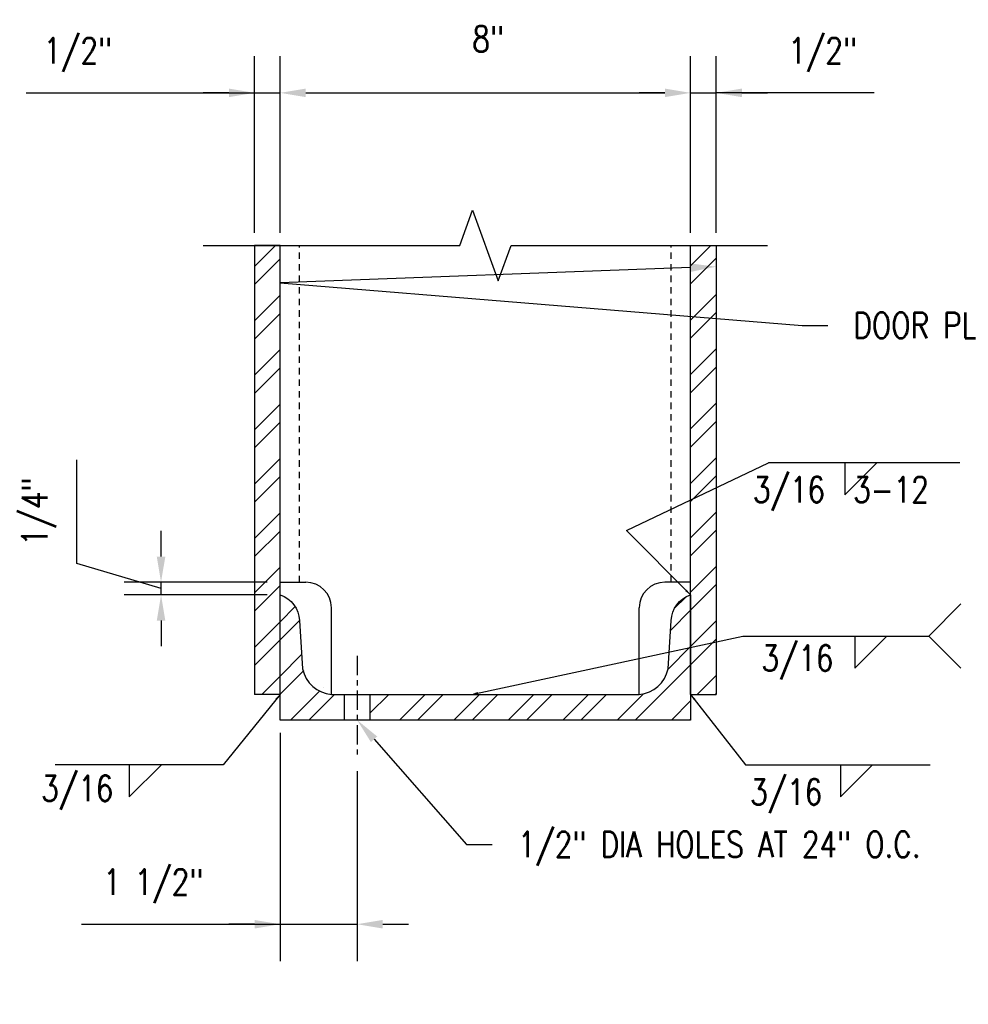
# Model space of a CAD drawing. Header units: inches. Extents: x -159 to 5375, y -275 to 244.
# Tile 5 of 35: x -105 to -86, y 42 to 61. Entities that reach past the tile are written whole.
import ezdxf
from ezdxf import colors
from ezdxf.entities.mleader import LeaderData, LeaderLine
from ezdxf.enums import TextEntityAlignment as Align
from ezdxf.math import Vec2, Vec3

# ---------------------------------------------------------------- set-up
doc = ezdxf.new("R2010")
doc.units = ezdxf.units.IN
doc.header["$MEASUREMENT"] = 0
doc.linetypes.add('CENTER2', pattern=[1.125, 0.75, -0.125, 0.125, -0.125])
doc.linetypes.add('HIDDEN2', pattern=[0.1875, 0.125, -0.0625])
doc.layers.get('Defpoints').update_dxf_attribs({"color": 140})
for name, color, linetype in [('G-DETL-MEDM', 3, 'Continuous'), ('S-ANNO-DIMS', 1, 'Continuous'), ('S-ANNO-TEXT', 2, 'Continuous'), ('S-DETL-LIGHT', 2, 'Continuous'), ('S-DETL-PATT', 1, 'Continuous')]:
    doc.layers.add(name, color=color, linetype=linetype)
doc.styles.add('Annotative', font='romans.shx', dxfattribs={"width": 0.8, "height": 0.125})
doc.styles.get("Standard").update_dxf_attribs({"font": 'romans.shx', "width": 0.8})
doc.dimstyles.new('Annotative', dxfattribs={"dimscale": 0, "dimtxt": 0.125, "dimasz": 0.125, "dimexe": 0.179688, "dimexo": 0.0625, "dimgap": 0.09, "dimtad": 1, "dimdec": 3, "dimzin": 3, "dimdsep": 46, "dimlunit": 4, "dimtxsty": 'Annotative', "dimcen": 0.09, "dimclrt": 2, "dimazin": 2, "dimtfac": 1, "dimtdec": 3, "dimtmove": 1, "dimatfit": 3, "dimfxl": 1, "dimtfill": 1, "dimfrac": 2, "dimtolj": 1, "dimtzin": 0, "dimarcsym": 0})
pattern_1 = [(45, (-0.3285, 16.2894), (-0.53033, 0.53033), []), (45, (0.02505, 16.2894), (-0.53033, 0.53033), [])]

# ---------------------------------------------------------------- blocks, each defined once
blk = doc.blocks.new('*U8')
for p, q in [((13, 0), (13, -5)), ((13, -5), (18, 0))]:
    blk.add_line(p, q)
blk.add_attdef('SIZE', text='', height=3).set_placement((10.5, -1), align=Align.TOP_RIGHT)
blk.add_attdef('SPACING', text='', height=3).set_placement((20.5, -1), align=Align.TOP_LEFT)
blk = doc.blocks.new('*U10')
for p in [(-5, 5), (-5, -5)]:
    blk.add_line(p, (0, 0))
blk.add_attdef('TEXT1-1', text='', height=3).set_placement((-2.5, 0), align=Align.MIDDLE_RIGHT)
blk = doc.blocks.new('*D70')
at = {"layer": 'Defpoints', "color": 0, "transparency": 16777216}
for p in [(-102.18, 50.113), (-99.858, 50.113), (-99.858, 49.863)]:
    blk.add_point(p, dxfattribs=at)
at = {"layer": 'S-ANNO-DIMS', "color": 0, "lineweight": -2, "transparency": 16777216}
for p, q in [((-103.819, 50.48), (-103.819, 52.495)), ((-102.18, 50.613), (-102.18, 51.113)), ((-102.18, 49.988), (-103.819, 50.48)), ((-100.108, 50.113), (-102.898, 50.113)), ((-102.18, 49.863), (-102.18, 50.113)), ((-102.18, 49.863), (-102.18, 50.113)), ((-100.108, 49.863), (-102.898, 49.863)), ((-102.18, 49.363), (-102.18, 48.863))]:
    blk.add_line(p, q, dxfattribs=at)
at = {"layer": 'S-ANNO-DIMS', "color": 0, "transparency": 16777216}
for points in [[(-102.263, 50.613), (-102.096, 50.613), (-102.18, 50.113)], [(-102.263, 49.363), (-102.096, 49.363), (-102.18, 49.863)]]:
    blk.add_solid(points, dxfattribs=at)
at = {"layer": 'S-ANNO-DIMS', "color": 2, "transparency": 16777216, "insert": (-104.56, 51.488), "char_height": 0.5, "attachment_point": 5, "rotation": 90, "style": 'Annotative', "bg_fill": 3, "box_fill_scale": 1.25, "bg_fill_color": 256, "bg_fill_true_color": 13158600, "bg_fill_transparency": 0}
blk.add_mtext('\\A1;1/4"', dxfattribs=at)
blk = doc.blocks.new('*D83')
at = {"layer": 'Defpoints', "color": 0, "transparency": 16777216}
for p in [(-91.858, 59.652), (-99.858, 56.675), (-91.858, 56.675)]:
    blk.add_point(p, dxfattribs=at)
at = {"layer": 'S-ANNO-DIMS', "color": 0, "lineweight": -2, "transparency": 16777216}
for p, q in [((-99.858, 56.925), (-99.858, 60.37)), ((-91.858, 56.925), (-91.858, 60.37)), ((-99.358, 59.652), (-92.358, 59.652))]:
    blk.add_line(p, q, dxfattribs=at)
at = {"layer": 'S-ANNO-DIMS', "color": 0, "transparency": 16777216}
for points in [[(-99.358, 59.735), (-99.358, 59.568), (-99.858, 59.652)], [(-92.358, 59.735), (-92.358, 59.568), (-91.858, 59.652)]]:
    blk.add_solid(points, dxfattribs=at)
at = {"layer": 'S-ANNO-DIMS', "color": 2, "transparency": 16777216, "insert": (-95.803, 60.703), "char_height": 0.5, "attachment_point": 5, "style": 'Annotative', "bg_fill": 3, "box_fill_scale": 1.25, "bg_fill_color": 256, "bg_fill_true_color": 13158600, "bg_fill_transparency": 0}
blk.add_mtext('\\A1;8"', dxfattribs=at)
blk = doc.blocks.new('*D84')
at = {"layer": 'Defpoints', "color": 0, "transparency": 16777216}
for p in [(-99.858, 59.652), (-100.358, 56.675), (-99.858, 56.675)]:
    blk.add_point(p, dxfattribs=at)
at = {"layer": 'S-ANNO-DIMS', "color": 0, "lineweight": -2, "transparency": 16777216}
for p, q in [((-100.358, 56.925), (-100.358, 60.37)), ((-99.858, 56.925), (-99.858, 60.37)), ((-104.811, 59.652), (-100.358, 59.652)), ((-100.858, 59.652), (-101.358, 59.652)), ((-100.358, 59.652), (-99.858, 59.652)), ((-100.358, 59.652), (-99.858, 59.652)), ((-99.358, 59.652), (-98.858, 59.652))]:
    blk.add_line(p, q, dxfattribs=at)
at = {"layer": 'S-ANNO-DIMS', "color": 0, "transparency": 16777216}
for points in [[(-100.858, 59.735), (-100.858, 59.568), (-100.358, 59.652)], [(-99.358, 59.735), (-99.358, 59.568), (-99.858, 59.652)]]:
    blk.add_solid(points, dxfattribs=at)
at = {"layer": 'S-ANNO-DIMS', "color": 2, "transparency": 16777216, "insert": (-103.803, 60.393), "char_height": 0.5, "attachment_point": 5, "style": 'Annotative', "bg_fill": 3, "box_fill_scale": 1.25, "bg_fill_color": 256, "bg_fill_true_color": 13158600, "bg_fill_transparency": 0}
blk.add_mtext('\\A1;1/2"', dxfattribs=at)
blk = doc.blocks.new('*D85')
at = {"layer": 'Defpoints', "color": 0, "transparency": 16777216}
for p in [(-91.358, 59.652), (-91.858, 56.675), (-91.358, 56.675)]:
    blk.add_point(p, dxfattribs=at)
at = {"layer": 'S-ANNO-DIMS', "color": 0, "lineweight": -2, "transparency": 16777216}
for p, q in [((-91.858, 56.925), (-91.858, 60.37)), ((-91.358, 56.925), (-91.358, 60.37)), ((-92.358, 59.652), (-92.858, 59.652)), ((-91.858, 59.652), (-91.358, 59.652)), ((-91.858, 59.652), (-91.358, 59.652)), ((-88.276, 59.652), (-91.358, 59.652)), ((-90.858, 59.652), (-90.358, 59.652))]:
    blk.add_line(p, q, dxfattribs=at)
at = {"layer": 'S-ANNO-DIMS', "color": 0, "transparency": 16777216}
for points in [[(-92.358, 59.735), (-92.358, 59.568), (-91.858, 59.652)], [(-90.858, 59.735), (-90.858, 59.568), (-91.358, 59.652)]]:
    blk.add_solid(points, dxfattribs=at)
at = {"layer": 'S-ANNO-DIMS', "color": 2, "transparency": 16777216, "insert": (-89.283, 60.393), "char_height": 0.5, "attachment_point": 5, "style": 'Annotative', "bg_fill": 3, "box_fill_scale": 1.25, "bg_fill_color": 256, "bg_fill_true_color": 13158600, "bg_fill_transparency": 0}
blk.add_mtext('\\A1;1/2"', dxfattribs=at)
blk = doc.blocks.new('*D108')
at = {"layer": 'Defpoints', "color": 0, "transparency": 16777216}
for p in [(-99.858, 47.426), (-98.358, 46.676), (-98.358, 43.445)]:
    blk.add_point(p, dxfattribs=at)
at = {"layer": 'S-ANNO-DIMS', "color": 0, "lineweight": -2, "transparency": 16777216}
for p, q in [((-99.858, 47.176), (-99.858, 42.726)), ((-98.358, 46.426), (-98.358, 42.726)), ((-103.731, 43.445), (-99.858, 43.445)), ((-100.358, 43.445), (-100.858, 43.445)), ((-99.858, 43.445), (-98.358, 43.445)), ((-99.858, 43.445), (-98.358, 43.445)), ((-97.858, 43.445), (-97.358, 43.445))]:
    blk.add_line(p, q, dxfattribs=at)
at = {"layer": 'S-ANNO-DIMS', "color": 0, "transparency": 16777216}
for points in [[(-100.358, 43.528), (-100.358, 43.361), (-99.858, 43.445)], [(-97.858, 43.528), (-97.858, 43.361), (-98.358, 43.445)]]:
    blk.add_solid(points, dxfattribs=at)
at = {"layer": 'S-ANNO-DIMS', "color": 2, "transparency": 16777216, "insert": (-102.333, 44.186), "char_height": 0.5, "attachment_point": 5, "style": 'Annotative', "bg_fill": 3, "box_fill_scale": 1.25, "bg_fill_color": 256, "bg_fill_true_color": 13158600, "bg_fill_transparency": 0}
blk.add_mtext('\\A1;1 1/2"', dxfattribs=at)

msp = doc.modelspace()

# ---------------------------------------------------------------- hatches: boundary and pattern name
at = {"layer": 'S-DETL-PATT', "linetype": 'Continuous', "lineweight": 0}
h = msp.add_hatch(dxfattribs=at)
h.set_pattern_fill('ANSI32', color=8, scale=2)
h.set_pattern_definition(pattern_1)
h.paths.add_polyline_path([(-100.3578, 47.9256), (-99.8578, 47.9256), (-99.8578, 56.6752), (-100.3578, 56.6752)])
h = msp.add_hatch(dxfattribs=at)
h.set_pattern_fill('ANSI32', color=8, scale=2)
h.set_pattern_definition(pattern_1)
h.paths.add_polyline_path([(-91.8578, 47.9256), (-91.3578, 47.9256), (-91.3578, 56.6752), (-91.8578, 56.6752)])
h = msp.add_hatch(dxfattribs=at)
h.set_pattern_fill('ANSI32', color=8, scale=2)
h.set_pattern_definition(pattern_1)
edge = h.paths.add_edge_path()
edge.add_line((-98.1078, 47.9256), (-98.1078, 47.4256))
edge.add_line((-98.1078, 47.4256), (-91.8578, 47.4256))
edge.add_line((-91.8578, 47.4256), (-91.8578, 49.8631))
edge.add_arc((-91.6975, 49.3522), 0.5354, 107.42154, 178.83866)
edge.add_line((-92.2328, 49.3631), (-92.2953, 48.4256))
edge.add_arc((-92.9093, 48.5499), 0.6265, 274.71621, 348.55087, ccw=False)
edge.add_line((-92.8578, 47.9256), (-98.1078, 47.9256))
edge = h.paths.add_edge_path()
edge.add_line((-98.6078, 47.4256), (-98.6078, 47.9256))
edge.add_line((-98.6078, 47.9256), (-98.8578, 47.9256))
edge.add_arc((-98.8063, 48.5499), 0.6265, 191.44913, 265.28379, ccw=False)
edge.add_line((-99.4203, 48.4256), (-99.4828, 49.3631))
edge.add_arc((-100.0181, 49.3522), 0.5354, 1.16134, 72.57846)
edge.add_line((-99.8578, 49.8631), (-99.8578, 47.4256))
edge.add_line((-99.8578, 47.4256), (-98.6078, 47.4256))

# ---------------------------------------------------------------- linework, layer by layer
at = {"layer": 'G-DETL-MEDM', "color": 3}
for p, q in [((-99.8578, 56.6752), (-100.3578, 56.6752)), ((-99.8578, 50.1131), (-99.3578, 50.1131)), ((-91.8578, 50.1131), (-92.3578, 50.1131)), ((-98.8578, 47.9256), (-98.8578, 49.6131)), ((-92.8578, 47.9256), (-92.8578, 49.6131)), ((-99.8578, 47.9256), (-100.3578, 47.9256)), ((-91.8578, 47.9256), (-91.3578, 47.9256))]:
    msp.add_line(p, q, dxfattribs=at)
at = {"layer": 'G-DETL-MEDM'}
for p, q in [((-98.6078, 47.9256), (-98.6078, 47.4256)), ((-98.1078, 47.9256), (-98.1078, 47.4256))]:
    msp.add_line(p, q, dxfattribs=at)
at = {"layer": 'G-DETL-MEDM', "color": 3}
for points in [[(-100.3578, 56.6752), (-100.3578, 47.9256)], [(-99.8578, 47.9256), (-99.8578, 56.6752)], [(-91.8578, 47.9256), (-91.8578, 56.6752)], [(-91.3578, 56.6752), (-91.3578, 47.9256)]]:
    msp.add_lwpolyline(points, dxfattribs=at)
at = {"layer": 'G-DETL-MEDM', "color": 3, "linetype": 'HIDDEN2'}
for points in [[(-99.4828, 50.1131), (-99.4828, 56.6752)], [(-92.2328, 50.1131), (-92.2328, 56.6752)]]:
    msp.add_lwpolyline(points, dxfattribs=at)
at = {"layer": 'G-DETL-MEDM', "color": 3}
msp.add_lwpolyline([(-91.8578, 47.4256), (-99.8578, 47.4256), (-99.8578, 49.8631), (-99.8578, 49.8631, -0.3221102), (-99.4828, 49.3631), (-99.4203, 48.4256, 0.3337933), (-98.8578, 47.9256), (-92.8578, 47.9256, 0.3337933), (-92.2953, 48.4256), (-92.2328, 49.3631, -0.3221102), (-91.8578, 49.8631), (-91.8578, 49.8631)], format="xyb", close=True, dxfattribs=at)
for centre, start, end in [((-99.3578, 49.6131), 0, 90), ((-92.3578, 49.6131), 90, 180)]:
    msp.add_arc(centre, 0.5, start, end, dxfattribs=at)
at = {"layer": 'S-ANNO-DIMS', "linetype": 'CENTER2', "ltscale": 0.5}
msp.add_line((-98.3578, 48.6756), (-98.3578, 46.6756), dxfattribs=at)
at = {"layer": 'S-ANNO-TEXT', "linetype": 'Continuous'}
msp.add_line((-86.6118, 52.442), (-90.3388, 52.442), dxfattribs=at)
at = {"layer": 'S-DETL-LIGHT', "linetype": 'Continuous'}
msp.add_lwpolyline([(-101.3578, 56.6752), (-96.3578, 56.6752), (-96.1078, 57.3621), (-95.6078, 55.9883), (-95.3578, 56.6752), (-90.3578, 56.6752)], dxfattribs=at)

# ---------------------------------------------------------------- block references
at = {"layer": 'S-ANNO-TEXT', "linetype": 'Continuous', "yscale": 0.125, "zscale": 0.125}
for name, p, xscale in [('*U8', (-90.4787, 52.442), 0.125), ('*U10', (-87.2139, 49.0624), -0.125), ('*U8', (-90.2807, 49.0624), 0.125), ('*U8', (-104.4241, 46.5529), 0.125), ('*U8', (-90.5585, 46.5529), 0.125)]:
    msp.add_blockref(name, p, dxfattribs=dict(at, xscale=xscale))

# ---------------------------------------------------------------- leaders
at = {"layer": 'S-ANNO-TEXT', "linetype": 'Continuous'}
for points in [[(-91.8578, 49.8631), (-93.1035, 51.1181), (-90.3388, 52.442)], [(-96.1286, 47.9256), (-90.8358, 49.0624), (-87.2139, 49.0624)], [(-99.8578, 47.9256), (-100.971, 46.5529), (-104.2455, 46.5529)], [(-91.8578, 47.9256), (-90.7893, 46.5529), (-87.1883, 46.5529)]]:
    msp.add_leader(points, dimstyle='Annotative', override={"dimscale": 0, "dimtxt": 0.375, "dimasz": 0.125, "dimtad": 0}, dxfattribs=at)
ml = msp.add_multileader_mtext('Standard', dxfattribs=at)
ml.set_content('DOOR PLATES, SEE S-702 AND S-703', color=256, style='Annotative')
ml.set_leader_properties(color=1)
ml.build(insert=Vec2(0, 0))
ml.multileader.update_dxf_attribs({"text_right_attachment_type": 3, "dogleg_length": 0.125, "arrow_head_size": 0.5, "scale": 4})
ctx = ml.context
ctx.base_point, ctx.scale, ctx.char_height, ctx.arrow_head_size, ctx.landing_gap_size, ctx.plane_origin = Vec3(-89.1833, 55.1189), 4, 0.5, 0.5, 0.5, Vec3(-294.0542, -149.7518)
ctx.right_attachment = 3
notes = []
notes.append((ctx, [(0, (1, 1, 0), (-89.6833, 55.1189), (1, 0), 0.5, [(0, [(-91.3578, 56.2627), (-99.8578, 55.9502)], 0, [])])]))
ctx.mtext.insert, ctx.mtext.width, ctx.mtext.defined_height = Vec3(-88.6833, 55.3689), 5.151969, 1.3309
ml = msp.add_multileader_mtext('Standard', dxfattribs=at)
ml.set_content('3/16  3-12', color=256, style='Annotative')
ml.set_leader_properties()
ml.build(insert=Vec2(0, 0))
ml.multileader.update_dxf_attribs({"text_right_attachment_type": 3, "dogleg_length": 0.125, "arrow_head_size": 0.5, "scale": 4})
ctx = ml.context
ctx.base_point, ctx.scale, ctx.char_height, ctx.arrow_head_size, ctx.landing_gap_size, ctx.plane_origin = Vec3(-91.1421, 51.835), 4, 0.5, 0.5, 0.5, Vec3(-286.0378, -153.393)
ctx.right_attachment = 3
notes.append((ctx, [(0, (0, 0, 0), (0, 0), (1, 0), 1, [])]))
ctx.mtext.insert, ctx.mtext.width, ctx.mtext.defined_height = Vec3(-90.6421, 52.1684), 3.903347, 1.3309
ml = msp.add_multileader_mtext('Standard', dxfattribs=at)
ml.set_content('3/16        ', color=256, style='Annotative')
ml.set_leader_properties()
ml.build(insert=Vec2(0, 0))
ml.multileader.update_dxf_attribs({"text_right_attachment_type": 3, "dogleg_length": 0.125, "arrow_head_size": 0.5, "scale": 4})
ctx = ml.context
ctx.base_point, ctx.scale, ctx.char_height, ctx.arrow_head_size, ctx.landing_gap_size, ctx.plane_origin = Vec3(-90.9773, 48.5486), 4, 0.5, 0.5, 0.5, Vec3(-293.1196, -164.6054)
ctx.right_attachment = 3
notes.append((ctx, [(0, (0, 0, 0), (0, 0), (1, 0), 1, [])]))
ctx.mtext.insert, ctx.mtext.width, ctx.mtext.defined_height = Vec3(-90.4773, 48.8819), 3.903347, 1.3309
ml = msp.add_multileader_mtext('Standard', dxfattribs=at)
ml.set_content('3/16       ', color=256, style='Annotative')
ml.set_leader_properties()
ml.build(insert=Vec2(0, 0))
ml.multileader.update_dxf_attribs({"text_right_attachment_type": 3, "dogleg_length": 0.125, "arrow_head_size": 0.5, "scale": 4})
ctx = ml.context
ctx.base_point, ctx.scale, ctx.char_height, ctx.arrow_head_size, ctx.landing_gap_size, ctx.plane_origin = Vec3(-105.0151, 46.0101), 4, 0.5, 0.5, 0.5, Vec3(-306.2918, -166.3861)
ctx.right_attachment = 3
notes.append((ctx, [(0, (0, 0, 0), (0, 0), (1, 0), 1, [])]))
ctx.mtext.insert, ctx.mtext.width, ctx.mtext.defined_height = Vec3(-104.5151, 46.3435), 3.903347, 1.3309
ml = msp.add_multileader_mtext('Standard', dxfattribs=at)
ml.set_content('3/16       ', color=256, style='Annotative')
ml.set_leader_properties()
ml.build(insert=Vec2(0, 0))
ml.multileader.update_dxf_attribs({"text_right_attachment_type": 3, "dogleg_length": 0.125, "arrow_head_size": 0.5, "scale": 4})
ctx = ml.context
ctx.base_point, ctx.scale, ctx.char_height, ctx.arrow_head_size, ctx.landing_gap_size, ctx.plane_origin = Vec3(-91.1976, 45.9422), 4, 0.5, 0.5, 0.5, Vec3(-286.891, -163.9056)
ctx.right_attachment = 3
notes.append((ctx, [(0, (0, 0, 0), (0, 0), (1, 0), 1, [])]))
ctx.mtext.insert, ctx.mtext.width, ctx.mtext.defined_height = Vec3(-90.6976, 46.2755), 3.903347, 1.3309
for ctx, leaders in notes:
    for number, flags, end, landing, length, lines in leaders:
        leader = LeaderData()
        leader.index, (leader.has_last_leader_line, leader.has_dogleg_vector, leader.attachment_direction) = number, flags
        leader.last_leader_point, leader.dogleg_vector, leader.dogleg_length = Vec3(end), Vec3(landing), length
        for number, points, colour, breaks in lines:
            line = LeaderLine()
            line.index, line.vertices, line.color, line.breaks = number, Vec3.list(points), colors.encode_raw_color(colour), breaks
            leader.lines.append(line)
        ctx.leaders.append(leader)

# ---------------------------------------------------------------- next in the draw order: dimensions: what is measured, and where the dimension line sits
at = {"layer": 'S-ANNO-DIMS'}
for base, p1, p2, picture, middle in [((-91.8578, 59.6516), (-99.8578, 56.6752), (-91.8578, 56.6752), '*D83', (-95.8032, 60.0455)), ((-98.3578, 43.4446), (-99.8578, 47.4256), (-98.3578, 46.6756), '*D108', (-102.3328, 43.4446))]:
    dim = msp.add_linear_dim(base=base, p1=p1, p2=p2, dimstyle='Annotative', override={"dimpost": '\\X'}, dxfattribs=at)
    dim.commit()
    dim.dimension.update_dxf_attribs({"geometry": picture, "text_midpoint": middle, "dimtype": 160})
dim = msp.add_linear_dim(base=(-102.1795, 50.1131), p1=(-99.8578, 49.8631), p2=(-99.8578, 50.1131), angle=90, dimstyle='Annotative', override={"dimtxt": 0.125, "dimasz": 0.125, "dimpost": '\\X', "dimtxsty": 'Annotative'}, dxfattribs=at)
dim.commit()
dim.dimension.update_dxf_attribs({"geometry": '*D70', "text_midpoint": (-104.5602, 50.84)})

# ---------------------------------------------------------------- next in the draw order: dimensions: what is measured, and where the dimension line sits
for base, p1, p2, picture, middle in [((-99.8578, 59.6516), (-100.3578, 56.6752), (-99.8578, 56.6752), '*D84', (-103.8032, 60.0455)), ((-91.3578, 59.6516), (-91.8578, 56.6752), (-91.3578, 56.6752), '*D85', (-89.2833, 60.0455))]:
    dim = msp.add_linear_dim(base=base, p1=p1, p2=p2, dimstyle='Annotative', override={"dimpost": '\\X'}, dxfattribs=at)
    dim.commit()
    dim.dimension.update_dxf_attribs({"geometry": picture, "text_midpoint": middle, "dimtype": 160})

# ---------------------------------------------------------------- next in the draw order: leaders
at = {"layer": 'S-ANNO-TEXT', "linetype": 'Continuous'}
ml = msp.add_multileader_mtext('Standard', dxfattribs=at)
ml.set_content('1/2" DIA HOLES AT 24" O.C.', color=256, style='Annotative')
ml.set_leader_properties(color=1)
ml.build(insert=Vec2(0, 0))
ml.multileader.update_dxf_attribs({"text_right_attachment_type": 3, "dogleg_length": 0.125, "arrow_head_size": 0.5, "scale": 4})
ctx = ml.context
ctx.base_point, ctx.scale, ctx.char_height, ctx.arrow_head_size, ctx.landing_gap_size, ctx.plane_origin = Vec3(-95.7248, 45.0009), 4, 0.5, 0.5, 0.5, Vec3(-297.9628, -161.0213)
ctx.right_attachment = 3
notes = []
notes.append((ctx, [(0, (1, 1, 0), (-96.2248, 45.0009), (1, 0), 0.5, [(1, [(-98.3578, 47.4256)], 0, [])])]))
ctx.mtext.insert, ctx.mtext.width, ctx.mtext.defined_height = Vec3(-95.2248, 45.2509), 5.151969, 1.3309
for ctx, leaders in notes:
    for number, flags, end, landing, length, lines in leaders:
        leader = LeaderData()
        leader.index, (leader.has_last_leader_line, leader.has_dogleg_vector, leader.attachment_direction) = number, flags
        leader.last_leader_point, leader.dogleg_vector, leader.dogleg_length = Vec3(end), Vec3(landing), length
        for number, points, colour, breaks in lines:
            line = LeaderLine()
            line.index, line.vertices, line.color, line.breaks = number, Vec3.list(points), colors.encode_raw_color(colour), breaks
            leader.lines.append(line)
        ctx.leaders.append(leader)

doc.saveas('drawing.dxf')
